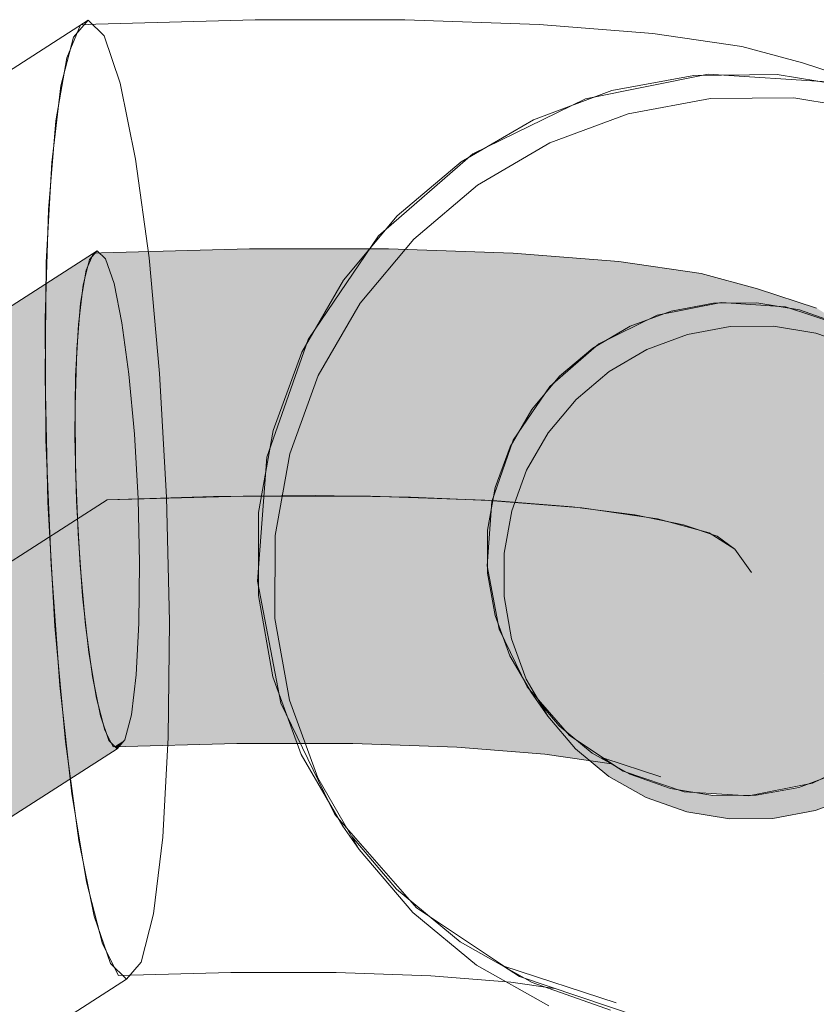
# Model space of a CAD drawing. Header units: millimetres. Extents: x -70269 to 35056, y -51814 to 48966.
# Tile 159 of 220: x -30691 to -30519, y 28649 to 28862. Entities that reach past the tile are written whole.
import ezdxf

# ---------------------------------------------------------------- set-up
doc = ezdxf.new("R2010")
doc.units = ezdxf.units.MM
doc.layers.add('510-I Elektryczne', color=7, linetype='Continuous')
doc.layers.add('510-I Elektryczne_Nr_pióra__172', color=7, linetype='Continuous', lineweight=20, true_color=0x663200)
doc.layers.add('510-I Elektryczne_Nr_pióra__19', color=255, linetype='Continuous', lineweight=30)
doc.layers.add('XREF', color=8, linetype='Continuous', lineweight=9)

# ---------------------------------------------------------------- blocks, each defined once
blk = doc.blocks.new('parter 2025.10.15')
at = {"layer": '510-I Elektryczne', "linetype": 'Continuous', "lineweight": 5}
for points in [[(778.698, 2336.93), (778.524, 2336.923), (781.466, 2337.002), (781.906, 2337.017)], [(778.698, 2336.93), (778.524, 2336.923), (781.466, 2337.002), (781.906, 2337.017)], [(781.906, 2337.017), (781.466, 2337.002), (784.229, 2336.999), (784.917, 2337.013)], [(781.906, 2337.017), (781.466, 2337.002), (784.229, 2336.999), (784.917, 2337.013)], [(784.917, 2337.013), (784.229, 2336.999), (786.706, 2336.913), (787.618, 2336.919)], [(784.917, 2337.013), (784.229, 2336.999), (786.706, 2336.913), (787.618, 2336.919)], [(772.211, 2332.861), (772.045, 2332.67), (778.444, 2336.782), (778.609, 2336.973)], [(772.211, 2332.861), (772.045, 2332.67), (778.444, 2336.782), (778.609, 2336.973)], [(778.252, 2335.801), (778.972, 2336.263), (778.789, 2336.796), (778.381, 2336.533), (778.305, 2336.236)], [(778.252, 2335.801), (778.972, 2336.263), (778.789, 2336.796), (778.381, 2336.533), (778.305, 2336.236)], [(778.524, 2336.923), (778.37, 2336.55), (781.048, 2336.623), (781.466, 2337.002)], [(778.524, 2336.923), (778.37, 2336.55), (781.048, 2336.623), (781.466, 2337.002)], [(778.444, 2336.782), (778.381, 2336.533), (778.789, 2336.796), (778.609, 2336.973)], [(778.444, 2336.782), (778.381, 2336.533), (778.789, 2336.796), (778.609, 2336.973)], [(781.048, 2336.623), (783.561, 2336.62), (784.229, 2336.999), (781.466, 2337.002)], [(781.048, 2336.623), (783.561, 2336.62), (784.229, 2336.999), (781.466, 2337.002)], [(784.229, 2336.999), (783.561, 2336.62), (785.815, 2336.541), (786.706, 2336.913)], [(784.229, 2336.999), (783.561, 2336.62), (785.815, 2336.541), (786.706, 2336.913)], [(785.815, 2336.541), (787.724, 2336.391), (788.805, 2336.747), (786.706, 2336.913)], [(785.815, 2336.541), (787.724, 2336.391), (788.805, 2336.747), (786.706, 2336.913)], [(786.706, 2336.913), (788.805, 2336.747), (789.906, 2336.739), (787.618, 2336.919)], [(786.706, 2336.913), (788.805, 2336.747), (789.906, 2336.739), (787.618, 2336.919)], [(772.045, 2332.67), (771.906, 2332.124), (778.305, 2336.236), (778.444, 2336.782)], [(772.045, 2332.67), (771.906, 2332.124), (778.305, 2336.236), (778.444, 2336.782)], [(778.37, 2336.55), (778.248, 2335.839), (780.678, 2335.905), (781.048, 2336.623)], [(778.37, 2336.55), (778.248, 2335.839), (780.678, 2335.905), (781.048, 2336.623)], [(780.678, 2335.905), (782.959, 2335.902), (783.561, 2336.62), (781.048, 2336.623)], [(780.678, 2335.905), (782.959, 2335.902), (783.561, 2336.62), (781.048, 2336.623)], [(783.561, 2336.62), (782.959, 2335.902), (785.005, 2335.831), (785.815, 2336.541)], [(783.561, 2336.62), (782.959, 2335.902), (785.005, 2335.831), (785.815, 2336.541)], [(787.724, 2336.391), (789.217, 2336.173), (790.445, 2336.508), (788.805, 2336.747)], [(787.724, 2336.391), (789.217, 2336.173), (790.445, 2336.508), (788.805, 2336.747)], [(788.805, 2336.747), (790.445, 2336.508), (791.694, 2336.479), (789.906, 2336.739)], [(788.805, 2336.747), (790.445, 2336.508), (791.694, 2336.479), (789.906, 2336.739)], [(785.005, 2335.831), (786.738, 2335.694), (787.724, 2336.391), (785.815, 2336.541)], [(785.005, 2335.831), (786.738, 2335.694), (787.724, 2336.391), (785.815, 2336.541)], [(786.738, 2335.694), (788.093, 2335.497), (789.217, 2336.173), (787.724, 2336.391)], [(786.738, 2335.694), (788.093, 2335.497), (789.217, 2336.173), (787.724, 2336.391)], [(790.445, 2336.508), (789.217, 2336.173), (790.236, 2335.898), (791.565, 2336.205)], [(790.445, 2336.508), (789.217, 2336.173), (790.236, 2335.898), (791.565, 2336.205)], [(791.694, 2336.479), (790.445, 2336.508), (791.565, 2336.205), (792.915, 2336.149)], [(791.694, 2336.479), (790.445, 2336.508), (791.565, 2336.205), (792.915, 2336.149)], [(771.906, 2332.124), (771.802, 2331.261), (778.201, 2335.373), (778.305, 2336.236)], [(771.906, 2332.124), (771.802, 2331.261), (778.201, 2335.373), (778.305, 2336.236)], [(778.169, 2334.784), (779.144, 2335.411), (778.972, 2336.263), (778.252, 2335.801), (778.201, 2335.373)], [(778.169, 2334.784), (779.144, 2335.411), (778.972, 2336.263), (778.252, 2335.801), (778.201, 2335.373)], [(789.217, 2336.173), (788.093, 2335.497), (789.017, 2335.247), (790.236, 2335.898)], [(789.217, 2336.173), (788.093, 2335.497), (789.017, 2335.247), (790.236, 2335.898)], [(791.565, 2336.205), (790.236, 2335.898), (790.742, 2335.574), (792.122, 2335.85)], [(791.565, 2336.205), (790.236, 2335.898), (790.742, 2335.574), (792.122, 2335.85)], [(792.915, 2336.149), (791.565, 2336.205), (792.122, 2335.85), (793.522, 2335.761)], [(792.915, 2336.149), (791.565, 2336.205), (792.122, 2335.85), (793.522, 2335.761)], [(794.194, 2335.731), (792.915, 2336.149), (793.522, 2335.761), (794.848, 2335.314)], [(794.194, 2335.731), (792.915, 2336.149), (793.522, 2335.761), (794.848, 2335.314)], [(778.248, 2335.839), (778.165, 2334.838), (780.382, 2334.898), (780.678, 2335.905)], [(778.248, 2335.839), (778.165, 2334.838), (780.382, 2334.898), (780.678, 2335.905)], [(780.678, 2335.905), (780.382, 2334.898), (782.464, 2334.895), (782.959, 2335.902)], [(780.678, 2335.905), (780.382, 2334.898), (782.464, 2334.895), (782.959, 2335.902)], [(782.959, 2335.902), (782.464, 2334.895), (784.331, 2334.83), (785.005, 2335.831)], [(782.959, 2335.902), (782.464, 2334.895), (784.331, 2334.83), (785.005, 2335.831)], [(784.331, 2334.83), (785.913, 2334.705), (786.738, 2335.694), (785.005, 2335.831)], [(784.331, 2334.83), (785.913, 2334.705), (786.738, 2335.694), (785.005, 2335.831)], [(790.236, 2335.898), (789.017, 2335.247), (789.477, 2334.953), (790.742, 2335.574)], [(790.236, 2335.898), (789.017, 2335.247), (789.477, 2334.953), (790.742, 2335.574)], [(791.962, 2335.837), (791.039, 2335.666), (791.395, 2335.161), (792.319, 2335.332)], [(791.962, 2335.837), (791.039, 2335.666), (791.395, 2335.161), (792.319, 2335.332)], [(791.36, 2335.698), (791.874, 2335.657), (791.726, 2335.771)], [(791.36, 2335.698), (791.874, 2335.657), (791.726, 2335.771)], [(791.726, 2335.771), (791.874, 2335.657), (793.918, 2335.36), (793.327, 2335.773), (792.122, 2335.85)], [(791.726, 2335.771), (791.874, 2335.657), (793.918, 2335.36), (793.327, 2335.773), (792.122, 2335.85)], [(792.9, 2335.846), (791.962, 2335.837), (792.319, 2335.332), (793.256, 2335.342)], [(792.9, 2335.846), (791.962, 2335.837), (792.319, 2335.332), (793.256, 2335.342)], [(793.823, 2335.693), (792.9, 2335.846), (793.256, 2335.342), (794.179, 2335.188)], [(793.823, 2335.693), (792.9, 2335.846), (793.256, 2335.342), (794.179, 2335.188)], [(793.327, 2335.773), (793.918, 2335.36), (795.314, 2334.982), (794.787, 2335.334), (793.522, 2335.761)], [(793.327, 2335.773), (793.918, 2335.36), (795.314, 2334.982), (794.787, 2335.334), (793.522, 2335.761)], [(785.913, 2334.705), (787.149, 2334.525), (788.093, 2335.497), (786.738, 2335.694)], [(785.913, 2334.705), (787.149, 2334.525), (788.093, 2335.497), (786.738, 2335.694)], [(789.743, 2335.084), (789.874, 2334.873), (792.606, 2334.657), (791.874, 2335.657), (791.36, 2335.698), (790.742, 2335.574)], [(789.743, 2335.084), (789.874, 2334.873), (792.606, 2334.657), (791.874, 2335.657), (791.36, 2335.698), (790.742, 2335.574)], [(791.039, 2335.666), (790.157, 2335.338), (790.514, 2334.833), (791.395, 2335.161)], [(791.039, 2335.666), (790.157, 2335.338), (790.514, 2334.833), (791.395, 2335.161)], [(791.874, 2335.657), (792.606, 2334.657), (794.741, 2334.346), (793.918, 2335.36)], [(791.874, 2335.657), (792.606, 2334.657), (794.741, 2334.346), (793.918, 2335.36)], [(794.704, 2335.382), (793.823, 2335.693), (794.179, 2335.188), (795.06, 2334.878)], [(794.704, 2335.382), (793.823, 2335.693), (794.179, 2335.188), (795.06, 2334.878)], [(771.802, 2331.261), (771.741, 2330.14), (778.14, 2334.252), (778.201, 2335.373)], [(771.802, 2331.261), (771.741, 2330.14), (778.14, 2334.252), (778.201, 2335.373)], [(778.132, 2333.551), (779.295, 2334.298), (779.144, 2335.411), (778.169, 2334.784), (778.14, 2334.252)], [(778.132, 2333.551), (779.295, 2334.298), (779.144, 2335.411), (778.169, 2334.784), (778.14, 2334.252)], [(788.093, 2335.497), (787.149, 2334.525), (787.993, 2334.297), (789.017, 2335.247)], [(788.093, 2335.497), (787.149, 2334.525), (787.993, 2334.297), (789.017, 2335.247)], [(790.157, 2335.338), (789.345, 2334.863), (789.701, 2334.358), (790.514, 2334.833)], [(790.157, 2335.338), (789.345, 2334.863), (789.701, 2334.358), (790.514, 2334.833)], [(793.918, 2335.36), (794.741, 2334.346), (796.199, 2333.952), (795.314, 2334.982)], [(793.918, 2335.36), (794.741, 2334.346), (796.199, 2333.952), (795.314, 2334.982)], [(789.017, 2335.247), (787.993, 2334.297), (788.413, 2334.029), (789.477, 2334.953)], [(789.017, 2335.247), (787.993, 2334.297), (788.413, 2334.029), (789.477, 2334.953)], [(778.165, 2334.838), (778.127, 2333.614), (780.181, 2333.669), (780.382, 2334.898)], [(778.165, 2334.838), (778.127, 2333.614), (780.181, 2333.669), (780.382, 2334.898)], [(780.382, 2334.898), (780.181, 2333.669), (782.11, 2333.667), (782.464, 2334.895)], [(780.382, 2334.898), (780.181, 2333.669), (782.11, 2333.667), (782.464, 2334.895)], [(782.464, 2334.895), (782.11, 2333.667), (783.84, 2333.607), (784.331, 2334.83)], [(782.464, 2334.895), (782.11, 2333.667), (783.84, 2333.607), (784.331, 2334.83)], [(788.413, 2334.029), (788.209, 2333.729), (790.295, 2333.656), (789.874, 2334.873), (789.403, 2334.889)], [(788.413, 2334.029), (788.209, 2333.729), (790.295, 2333.656), (789.874, 2334.873), (789.403, 2334.889)], [(789.403, 2334.889), (789.874, 2334.873), (789.743, 2335.084), (789.477, 2334.953)], [(789.403, 2334.889), (789.874, 2334.873), (789.743, 2335.084), (789.477, 2334.953)], [(783.84, 2333.607), (785.306, 2333.491), (785.913, 2334.705), (784.331, 2334.83)], [(783.84, 2333.607), (785.306, 2333.491), (785.913, 2334.705), (784.331, 2334.83)], [(785.913, 2334.705), (785.306, 2333.491), (786.451, 2333.325), (787.149, 2334.525)], [(785.913, 2334.705), (785.306, 2333.491), (786.451, 2333.325), (787.149, 2334.525)], [(789.345, 2334.863), (788.626, 2334.255), (788.982, 2333.751), (789.701, 2334.358)], [(789.345, 2334.863), (788.626, 2334.255), (788.982, 2333.751), (789.701, 2334.358)], [(789.874, 2334.873), (790.295, 2333.656), (793.1, 2333.435), (792.606, 2334.657)], [(789.874, 2334.873), (790.295, 2333.656), (793.1, 2333.435), (792.606, 2334.657)], [(787.149, 2334.525), (786.451, 2333.325), (787.233, 2333.113), (787.993, 2334.297)], [(787.149, 2334.525), (786.451, 2333.325), (787.233, 2333.113), (787.993, 2334.297)], [(792.606, 2334.657), (793.1, 2333.435), (795.292, 2333.116), (794.741, 2334.346)], [(792.606, 2334.657), (793.1, 2333.435), (795.292, 2333.116), (794.741, 2334.346)], [(771.741, 2330.14), (771.727, 2328.836), (778.125, 2332.948), (778.14, 2334.252)], [(771.741, 2330.14), (771.727, 2328.836), (778.125, 2332.948), (778.14, 2334.252)], [(778.125, 2332.948), (778.144, 2332.183), (779.414, 2332.999), (779.295, 2334.298), (778.132, 2333.551)], [(778.125, 2332.948), (778.144, 2332.183), (779.414, 2332.999), (779.295, 2334.298), (778.132, 2333.551)], [(787.993, 2334.297), (787.233, 2333.113), (787.622, 2332.865), (788.413, 2334.029)], [(787.993, 2334.297), (787.233, 2333.113), (787.622, 2332.865), (788.413, 2334.029)], [(788.626, 2334.255), (788.022, 2333.534), (788.378, 2333.03), (788.982, 2333.751)], [(788.626, 2334.255), (788.022, 2333.534), (788.378, 2333.03), (788.982, 2333.751)], [(778.127, 2333.614), (778.136, 2332.251), (780.089, 2332.304), (780.181, 2333.669)], [(778.127, 2333.614), (778.136, 2332.251), (780.089, 2332.304), (780.181, 2333.669)], [(780.181, 2333.669), (780.089, 2332.304), (781.921, 2332.302), (782.11, 2333.667)], [(780.181, 2333.669), (780.089, 2332.304), (781.921, 2332.302), (782.11, 2333.667)], [(782.11, 2333.667), (781.921, 2332.302), (783.565, 2332.245), (783.84, 2333.607)], [(782.11, 2333.667), (781.921, 2332.302), (783.565, 2332.245), (783.84, 2333.607)], [(783.84, 2333.607), (783.565, 2332.245), (784.958, 2332.135), (785.306, 2333.491)], [(783.84, 2333.607), (783.565, 2332.245), (784.958, 2332.135), (785.306, 2333.491)], [(787.622, 2332.865), (787.461, 2332.403), (790.492, 2332.298), (790.295, 2333.656), (788.209, 2333.729)], [(787.622, 2332.865), (787.461, 2332.403), (790.492, 2332.298), (790.295, 2333.656), (788.209, 2333.729)], [(790.295, 2333.656), (790.492, 2332.298), (793.322, 2332.074), (793.1, 2333.435)], [(790.295, 2333.656), (790.492, 2332.298), (793.322, 2332.074), (793.1, 2333.435)], [(785.306, 2333.491), (784.958, 2332.135), (786.046, 2331.976), (786.451, 2333.325)], [(785.306, 2333.491), (784.958, 2332.135), (786.046, 2331.976), (786.451, 2333.325)], [(788.022, 2333.534), (787.552, 2332.721), (787.908, 2332.217), (788.378, 2333.03)], [(788.022, 2333.534), (787.552, 2332.721), (787.908, 2332.217), (788.378, 2333.03)], [(795.292, 2333.116), (793.1, 2333.435), (793.322, 2332.074), (795.533, 2331.752)], [(795.292, 2333.116), (793.1, 2333.435), (793.322, 2332.074), (795.533, 2331.752)], [(786.046, 2331.976), (786.789, 2331.776), (787.233, 2333.113), (786.451, 2333.325)], [(786.046, 2331.976), (786.789, 2331.776), (787.233, 2333.113), (786.451, 2333.325)], [(779.414, 2332.999), (778.144, 2332.183), (778.159, 2331.55), (778.202, 2330.775), (779.493, 2331.604)], [(779.414, 2332.999), (778.144, 2332.183), (778.159, 2331.55), (778.202, 2330.775), (779.493, 2331.604)], [(787.233, 2333.113), (786.789, 2331.776), (787.158, 2331.54), (787.622, 2332.865)], [(787.233, 2333.113), (786.789, 2331.776), (787.158, 2331.54), (787.622, 2332.865)], [(771.727, 2328.836), (771.76, 2327.438), (778.159, 2331.55), (778.125, 2332.948)], [(771.727, 2328.836), (771.76, 2327.438), (778.159, 2331.55), (778.125, 2332.948)], [(787.552, 2332.721), (787.23, 2331.84), (787.587, 2331.336), (787.908, 2332.217)], [(787.552, 2332.721), (787.23, 2331.84), (787.587, 2331.336), (787.908, 2332.217)], [(787.14, 2331.004), (790.451, 2330.889), (790.492, 2332.298), (787.461, 2332.403), (787.158, 2331.54), (787.143, 2331.33)], [(787.14, 2331.004), (790.451, 2330.889), (790.492, 2332.298), (787.461, 2332.403), (787.158, 2331.54), (787.143, 2331.33)], [(778.136, 2332.251), (778.193, 2330.843), (780.11, 2330.895), (780.089, 2332.304)], [(778.136, 2332.251), (778.193, 2330.843), (780.11, 2330.895), (780.089, 2332.304)], [(780.089, 2332.304), (780.11, 2330.895), (781.91, 2330.892), (781.921, 2332.302)], [(780.089, 2332.304), (780.11, 2330.895), (781.91, 2330.892), (781.921, 2332.302)], [(781.921, 2332.302), (781.91, 2330.892), (783.525, 2330.836), (783.565, 2332.245)], [(781.921, 2332.302), (781.91, 2330.892), (783.525, 2330.836), (783.565, 2332.245)], [(783.565, 2332.245), (783.525, 2330.836), (784.892, 2330.728), (784.958, 2332.135)], [(783.565, 2332.245), (783.525, 2330.836), (784.892, 2330.728), (784.958, 2332.135)], [(784.958, 2332.135), (784.892, 2330.728), (785.961, 2330.573), (786.046, 2331.976)], [(784.958, 2332.135), (784.892, 2330.728), (785.961, 2330.573), (786.046, 2331.976)], [(790.492, 2332.298), (790.451, 2330.889), (793.256, 2330.668), (793.322, 2332.074)], [(790.492, 2332.298), (790.451, 2330.889), (793.256, 2330.668), (793.322, 2332.074)], [(786.046, 2331.976), (785.961, 2330.573), (786.691, 2330.376), (786.789, 2331.776)], [(786.046, 2331.976), (785.961, 2330.573), (786.691, 2330.376), (786.789, 2331.776)], [(793.322, 2332.074), (793.256, 2330.668), (795.448, 2330.349), (795.533, 2331.752)], [(793.322, 2332.074), (793.256, 2330.668), (795.448, 2330.349), (795.533, 2331.752)], [(786.691, 2330.376), (787.054, 2330.144), (787.158, 2331.54), (786.789, 2331.776)], [(786.691, 2330.376), (787.054, 2330.144), (787.158, 2331.54), (786.789, 2331.776)], [(787.23, 2331.84), (787.066, 2330.919), (787.422, 2330.415), (787.587, 2331.336)], [(787.23, 2331.84), (787.066, 2330.919), (787.422, 2330.415), (787.587, 2331.336)], [(771.76, 2327.438), (771.839, 2326.043), (778.237, 2330.155), (778.159, 2331.55)], [(771.76, 2327.438), (771.839, 2326.043), (778.237, 2330.155), (778.159, 2331.55)], [(779.493, 2331.604), (778.202, 2330.775), (778.237, 2330.155), (778.304, 2329.421), (779.526, 2330.206)], [(779.493, 2331.604), (778.202, 2330.775), (778.237, 2330.155), (778.304, 2329.421), (779.526, 2330.206)], [(787.143, 2331.33), (787.118, 2331.004), (787.14, 2331.004)], [(787.143, 2331.33), (787.118, 2331.004), (787.14, 2331.004)], [(778.193, 2330.843), (778.292, 2329.484), (780.245, 2329.537), (780.11, 2330.895)], [(778.193, 2330.843), (778.292, 2329.484), (780.245, 2329.537), (780.11, 2330.895)], [(780.11, 2330.895), (780.245, 2329.537), (782.078, 2329.535), (781.91, 2330.892)], [(780.11, 2330.895), (780.245, 2329.537), (782.078, 2329.535), (781.91, 2330.892)], [(781.91, 2330.892), (782.078, 2329.535), (783.721, 2329.478), (783.525, 2330.836)], [(781.91, 2330.892), (782.078, 2329.535), (783.721, 2329.478), (783.525, 2330.836)], [(784.892, 2330.728), (783.525, 2330.836), (783.721, 2329.478), (785.114, 2329.368)], [(784.892, 2330.728), (783.525, 2330.836), (783.721, 2329.478), (785.114, 2329.368)], [(787.054, 2330.144), (787.151, 2329.632), (790.176, 2329.527), (790.451, 2330.889), (787.14, 2331.004), (787.092, 2330.659)], [(787.054, 2330.144), (787.151, 2329.632), (790.176, 2329.527), (790.451, 2330.889), (787.14, 2331.004), (787.092, 2330.659)], [(787.066, 2330.919), (787.065, 2329.985), (787.421, 2329.481), (787.422, 2330.415)], [(787.066, 2330.919), (787.065, 2329.985), (787.421, 2329.481), (787.422, 2330.415)], [(787.118, 2331.004), (787.092, 2330.659), (787.14, 2331.004)], [(787.118, 2331.004), (787.092, 2330.659), (787.14, 2331.004)], [(790.451, 2330.889), (790.176, 2329.527), (792.908, 2329.311), (793.256, 2330.668)], [(790.451, 2330.889), (790.176, 2329.527), (792.908, 2329.311), (793.256, 2330.668)], [(784.892, 2330.728), (785.114, 2329.368), (786.202, 2329.209), (785.961, 2330.573)], [(784.892, 2330.728), (785.114, 2329.368), (786.202, 2329.209), (785.961, 2330.573)], [(793.256, 2330.668), (792.908, 2329.311), (795.043, 2329.001), (795.448, 2330.349)], [(793.256, 2330.668), (792.908, 2329.311), (795.043, 2329.001), (795.448, 2330.349)], [(785.961, 2330.573), (786.202, 2329.209), (786.945, 2329.008), (786.691, 2330.376)], [(785.961, 2330.573), (786.202, 2329.209), (786.945, 2329.008), (786.691, 2330.376)], [(778.304, 2329.421), (778.356, 2328.856), (778.443, 2328.216), (779.512, 2328.902), (779.526, 2330.206)], [(778.304, 2329.421), (778.356, 2328.856), (778.443, 2328.216), (779.512, 2328.902), (779.526, 2330.206)], [(786.691, 2330.376), (786.945, 2329.008), (787.315, 2328.773), (787.054, 2330.144)], [(786.691, 2330.376), (786.945, 2329.008), (787.315, 2328.773), (787.054, 2330.144)], [(771.839, 2326.043), (771.957, 2324.744), (778.356, 2328.856), (778.237, 2330.155)], [(771.839, 2326.043), (771.957, 2324.744), (778.356, 2328.856), (778.237, 2330.155)], [(787.065, 2329.985), (787.227, 2329.067), (787.583, 2328.563), (787.421, 2329.481)], [(787.065, 2329.985), (787.227, 2329.067), (787.583, 2328.563), (787.421, 2329.481)], [(790.176, 2329.527), (787.151, 2329.632), (787.151, 2329.631), (787.315, 2328.773), (787.506, 2328.379), (789.685, 2328.304)], [(790.176, 2329.527), (787.151, 2329.632), (787.151, 2329.631), (787.315, 2328.773), (787.506, 2328.379), (789.685, 2328.304)], [(778.292, 2329.484), (778.428, 2328.268), (780.483, 2328.324), (780.245, 2329.537)], [(778.292, 2329.484), (778.428, 2328.268), (780.483, 2328.324), (780.245, 2329.537)], [(780.245, 2329.537), (780.483, 2328.324), (782.412, 2328.322), (782.078, 2329.535)], [(780.245, 2329.537), (780.483, 2328.324), (782.412, 2328.322), (782.078, 2329.535)], [(783.721, 2329.478), (782.078, 2329.535), (782.412, 2328.322), (784.142, 2328.261)], [(783.721, 2329.478), (782.078, 2329.535), (782.412, 2328.322), (784.142, 2328.261)], [(783.721, 2329.478), (784.142, 2328.261), (785.608, 2328.146), (785.114, 2329.368)], [(783.721, 2329.478), (784.142, 2328.261), (785.608, 2328.146), (785.114, 2329.368)], [(785.114, 2329.368), (785.608, 2328.146), (786.753, 2327.979), (786.202, 2329.209)], [(785.114, 2329.368), (785.608, 2328.146), (786.753, 2327.979), (786.202, 2329.209)], [(790.176, 2329.527), (789.685, 2328.304), (792.301, 2328.097), (792.908, 2329.311)], [(790.176, 2329.527), (789.685, 2328.304), (792.301, 2328.097), (792.908, 2329.311)], [(786.202, 2329.209), (786.753, 2327.979), (787.535, 2327.768), (786.945, 2329.008)], [(786.202, 2329.209), (786.753, 2327.979), (787.535, 2327.768), (786.945, 2329.008)], [(792.908, 2329.311), (792.301, 2328.097), (794.345, 2327.8), (795.043, 2329.001)], [(792.908, 2329.311), (792.301, 2328.097), (794.345, 2327.8), (795.043, 2329.001)], [(778.443, 2328.216), (778.507, 2327.743), (778.609, 2327.24), (779.45, 2327.781), (779.512, 2328.902)], [(778.443, 2328.216), (778.507, 2327.743), (778.609, 2327.24), (779.45, 2327.781), (779.512, 2328.902)], [(787.315, 2328.773), (786.945, 2329.008), (787.535, 2327.768), (787.924, 2327.519)], [(787.315, 2328.773), (786.945, 2329.008), (787.535, 2327.768), (787.924, 2327.519)], [(787.227, 2329.067), (787.546, 2328.192), (787.902, 2327.688), (787.583, 2328.563)], [(787.227, 2329.067), (787.546, 2328.192), (787.902, 2327.688), (787.583, 2328.563)], [(771.957, 2324.744), (772.108, 2323.631), (778.507, 2327.743), (778.356, 2328.856)], [(771.957, 2324.744), (772.108, 2323.631), (778.507, 2327.743), (778.356, 2328.856)], [(780.483, 2328.324), (778.428, 2328.268), (778.592, 2327.278), (780.809, 2327.338)], [(780.483, 2328.324), (778.428, 2328.268), (778.592, 2327.278), (780.809, 2327.338)], [(780.483, 2328.324), (780.809, 2327.338), (782.891, 2327.335), (782.412, 2328.322)], [(780.483, 2328.324), (780.809, 2327.338), (782.891, 2327.335), (782.412, 2328.322)], [(782.412, 2328.322), (782.891, 2327.335), (784.758, 2327.27), (784.142, 2328.261)], [(782.412, 2328.322), (782.891, 2327.335), (784.758, 2327.27), (784.142, 2328.261)], [(785.608, 2328.146), (784.142, 2328.261), (784.758, 2327.27), (786.34, 2327.146)], [(785.608, 2328.146), (784.142, 2328.261), (784.758, 2327.27), (786.34, 2327.146)], [(789.685, 2328.304), (787.506, 2328.379), (787.924, 2327.519), (788.085, 2327.335), (789.011, 2327.303)], [(789.685, 2328.304), (787.506, 2328.379), (787.924, 2327.519), (788.085, 2327.335), (789.011, 2327.303)], [(789.685, 2328.304), (789.011, 2327.303), (791.476, 2327.109), (792.301, 2328.097)], [(789.685, 2328.304), (789.011, 2327.303), (791.476, 2327.109), (792.301, 2328.097)], [(786.753, 2327.979), (785.608, 2328.146), (786.34, 2327.146), (787.576, 2326.966)], [(786.753, 2327.979), (785.608, 2328.146), (786.34, 2327.146), (787.576, 2326.966)], [(787.546, 2328.192), (788.014, 2327.388), (788.37, 2326.884), (787.902, 2327.688)], [(787.546, 2328.192), (788.014, 2327.388), (788.37, 2326.884), (787.902, 2327.688)], [(792.301, 2328.097), (791.476, 2327.109), (793.402, 2326.828), (794.345, 2327.8)], [(792.301, 2328.097), (791.476, 2327.109), (793.402, 2326.828), (794.345, 2327.8)], [(787.535, 2327.768), (786.753, 2327.979), (787.576, 2326.966), (788.42, 2326.737)], [(787.535, 2327.768), (786.753, 2327.979), (787.576, 2326.966), (788.42, 2326.737)], [(772.108, 2323.631), (772.281, 2322.779), (778.679, 2326.891), (778.507, 2327.743)], [(772.108, 2323.631), (772.281, 2322.779), (778.679, 2326.891), (778.507, 2327.743)], [(778.609, 2327.24), (778.679, 2326.891), (778.792, 2326.561), (779.347, 2326.918), (779.45, 2327.781)], [(778.609, 2327.24), (778.679, 2326.891), (778.792, 2326.561), (779.347, 2326.918), (779.45, 2327.781)], [(787.535, 2327.768), (788.42, 2326.737), (788.84, 2326.47), (787.924, 2327.519)], [(787.535, 2327.768), (788.42, 2326.737), (788.84, 2326.47), (787.924, 2327.519)], [(794.345, 2327.8), (793.402, 2326.828), (794.717, 2326.473), (795.741, 2327.422)], [(794.345, 2327.8), (793.402, 2326.828), (794.717, 2326.473), (795.741, 2327.422)], [(780.809, 2327.338), (778.592, 2327.278), (778.771, 2326.581), (781.201, 2326.646)], [(780.809, 2327.338), (778.592, 2327.278), (778.771, 2326.581), (781.201, 2326.646)], [(782.891, 2327.335), (780.809, 2327.338), (781.201, 2326.646), (783.482, 2326.643)], [(782.891, 2327.335), (780.809, 2327.338), (781.201, 2326.646), (783.482, 2326.643)], [(784.758, 2327.27), (782.891, 2327.335), (783.482, 2326.643), (785.528, 2326.572)], [(784.758, 2327.27), (782.891, 2327.335), (783.482, 2326.643), (785.528, 2326.572)], [(784.758, 2327.27), (785.528, 2326.572), (787.261, 2326.436), (786.34, 2327.146)], [(784.758, 2327.27), (785.528, 2326.572), (787.261, 2326.436), (786.34, 2327.146)], [(789.011, 2327.303), (788.085, 2327.335), (788.502, 2326.857)], [(789.011, 2327.303), (788.085, 2327.335), (788.502, 2326.857)], [(788.502, 2326.857), (788.772, 2326.548), (790.489, 2326.412), (791.476, 2327.109), (789.011, 2327.303)], [(788.502, 2326.857), (788.772, 2326.548), (790.489, 2326.412), (791.476, 2327.109), (789.011, 2327.303)], [(787.576, 2326.966), (786.34, 2327.146), (787.261, 2326.436), (788.616, 2326.238)], [(787.576, 2326.966), (786.34, 2327.146), (787.261, 2326.436), (788.616, 2326.238)], [(788.615, 2326.679), (788.214, 2327.152), (788.37, 2326.884), (788.972, 2326.175)], [(788.615, 2326.679), (788.214, 2327.152), (788.37, 2326.884), (788.972, 2326.175)], [(790.489, 2326.412), (792.278, 2326.152), (793.402, 2326.828), (791.476, 2327.109)], [(790.489, 2326.412), (792.278, 2326.152), (793.402, 2326.828), (791.476, 2327.109)], [(772.281, 2322.779), (772.463, 2322.246), (778.862, 2326.358), (778.679, 2326.891)], [(772.281, 2322.779), (772.463, 2322.246), (778.862, 2326.358), (778.679, 2326.891)], [(778.792, 2326.561), (778.862, 2326.358), (778.99, 2326.233), (779.207, 2326.372), (779.347, 2326.918)], [(778.792, 2326.561), (778.862, 2326.358), (778.99, 2326.233), (779.207, 2326.372), (779.347, 2326.918)], [(787.576, 2326.966), (788.616, 2326.238), (789.54, 2325.988), (788.42, 2326.737)], [(787.576, 2326.966), (788.616, 2326.238), (789.54, 2325.988), (788.42, 2326.737)], [(793.402, 2326.828), (792.278, 2326.152), (793.498, 2325.822), (794.717, 2326.473)], [(793.402, 2326.828), (792.278, 2326.152), (793.498, 2325.822), (794.717, 2326.473)], [(778.771, 2326.581), (778.954, 2326.224), (781.631, 2326.296), (781.201, 2326.646)], [(778.771, 2326.581), (778.954, 2326.224), (781.631, 2326.296), (781.201, 2326.646)], [(781.201, 2326.646), (781.631, 2326.296), (784.144, 2326.293), (783.482, 2326.643)], [(781.201, 2326.646), (781.631, 2326.296), (784.144, 2326.293), (783.482, 2326.643)], [(783.482, 2326.643), (784.144, 2326.293), (786.398, 2326.214), (785.528, 2326.572)], [(783.482, 2326.643), (784.144, 2326.293), (786.398, 2326.214), (785.528, 2326.572)], [(785.528, 2326.572), (786.398, 2326.214), (788.308, 2326.064), (787.261, 2326.436)], [(785.528, 2326.572), (786.398, 2326.214), (788.308, 2326.064), (787.261, 2326.436)], [(788.42, 2326.737), (789.54, 2325.988), (790, 2325.695), (788.84, 2326.47)], [(788.42, 2326.737), (789.54, 2325.988), (790, 2325.695), (788.84, 2326.47)], [(788.615, 2326.679), (788.972, 2326.175), (789.689, 2325.581), (789.333, 2326.086)], [(788.615, 2326.679), (788.972, 2326.175), (789.689, 2325.581), (789.333, 2326.086)], [(772.463, 2322.246), (772.643, 2322.069), (779.042, 2326.181), (778.862, 2326.358)], [(772.463, 2322.246), (772.643, 2322.069), (779.042, 2326.181), (778.862, 2326.358)], [(779.207, 2326.372), (778.99, 2326.233), (779.042, 2326.181)], [(779.207, 2326.372), (778.99, 2326.233), (779.042, 2326.181)], [(787.261, 2326.436), (788.308, 2326.064), (789.751, 2325.854), (789.722, 2325.873), (788.616, 2326.238)], [(787.261, 2326.436), (788.308, 2326.064), (789.751, 2325.854), (789.722, 2325.873), (788.616, 2326.238)], [(790.489, 2326.412), (788.772, 2326.548), (788.84, 2326.47), (789.443, 2326.067)], [(790.489, 2326.412), (788.772, 2326.548), (788.84, 2326.47), (789.443, 2326.067)], [(790.489, 2326.412), (789.443, 2326.067), (789.474, 2326.046), (791.049, 2325.817), (792.278, 2326.152)], [(790.489, 2326.412), (789.443, 2326.067), (789.474, 2326.046), (791.049, 2325.817), (792.278, 2326.152)], [(793.498, 2325.822), (794.106, 2325.434), (795.371, 2326.055), (794.717, 2326.473)], [(793.498, 2325.822), (794.106, 2325.434), (795.371, 2326.055), (794.717, 2326.473)], [(788.616, 2326.238), (789.722, 2325.873), (789.54, 2325.988)], [(788.616, 2326.238), (789.722, 2325.873), (789.54, 2325.988)], [(791.049, 2325.817), (792.169, 2325.514), (793.498, 2325.822), (792.278, 2326.152)], [(791.049, 2325.817), (792.169, 2325.514), (793.498, 2325.822), (792.278, 2326.152)], [(789.333, 2326.086), (789.689, 2325.581), (790.501, 2325.122), (790.144, 2325.627)], [(789.333, 2326.086), (789.689, 2325.581), (790.501, 2325.122), (790.144, 2325.627)], [(791.049, 2325.817), (789.474, 2326.046), (789.58, 2325.975), (789.988, 2325.842)], [(791.049, 2325.817), (789.474, 2326.046), (789.58, 2325.975), (789.988, 2325.842)], [(790.819, 2325.571), (789.58, 2325.975), (790, 2325.695), (791.326, 2325.248)], [(790.819, 2325.571), (789.58, 2325.975), (790, 2325.695), (791.326, 2325.248)], [(791.049, 2325.817), (789.988, 2325.842), (790.819, 2325.571), (792.169, 2325.514)], [(791.049, 2325.817), (789.988, 2325.842), (790.819, 2325.571), (792.169, 2325.514)], [(792.169, 2325.514), (792.726, 2325.159), (794.106, 2325.434), (793.498, 2325.822)], [(792.169, 2325.514), (792.726, 2325.159), (794.106, 2325.434), (793.498, 2325.822)], [(790.144, 2325.627), (790.501, 2325.122), (791.381, 2324.812), (791.025, 2325.316)], [(790.144, 2325.627), (790.501, 2325.122), (791.381, 2324.812), (791.025, 2325.316)], [(790.819, 2325.571), (791.326, 2325.248), (792.726, 2325.159), (792.169, 2325.514)], [(790.819, 2325.571), (791.326, 2325.248), (792.726, 2325.159), (792.169, 2325.514)], [(793.809, 2325.343), (794.165, 2324.839), (795.047, 2325.167), (794.691, 2325.671)], [(793.809, 2325.343), (794.165, 2324.839), (795.047, 2325.167), (794.691, 2325.671)], [(791.025, 2325.316), (791.381, 2324.812), (792.304, 2324.658), (791.948, 2325.163)], [(791.025, 2325.316), (791.381, 2324.812), (792.304, 2324.658), (791.948, 2325.163)], [(792.886, 2325.172), (793.242, 2324.668), (794.165, 2324.839), (793.809, 2325.343)], [(792.886, 2325.172), (793.242, 2324.668), (794.165, 2324.839), (793.809, 2325.343)], [(791.948, 2325.163), (792.304, 2324.658), (793.242, 2324.668), (792.886, 2325.172)], [(791.948, 2325.163), (792.304, 2324.658), (793.242, 2324.668), (792.886, 2325.172)]]:
    blk.add_hatch(color=8, dxfattribs=at).paths.add_polyline_path(points)
at = {"layer": '510-I Elektryczne_Nr_pióra__172', "color": 8, "linetype": 'Continuous', "lineweight": 5}
for p, q in [((772.01, 2337.857), (778.409, 2341.969)), ((772.01, 2337.857), (778.409, 2341.969)), ((778.409, 2341.969), (778.091, 2341.601)), ((778.409, 2341.969), (778.091, 2341.601)), ((778.756, 2341.628), (778.409, 2341.969)), ((778.756, 2341.628), (778.409, 2341.969)), ((778.579, 2341.887), (782.033, 2341.981)), ((778.579, 2341.887), (782.033, 2341.981)), ((782.033, 2341.981), (785.275, 2341.977)), ((782.033, 2341.981), (785.275, 2341.977)), ((785.275, 2341.977), (788.183, 2341.876)), ((785.275, 2341.977), (788.183, 2341.876)), ((778.244, 2341.872), (777.948, 2341.155)), ((778.244, 2341.872), (777.948, 2341.155)), ((778.579, 2341.887), (778.244, 2341.872)), ((778.579, 2341.887), (778.244, 2341.872)), ((788.183, 2341.876), (790.646, 2341.681)), ((788.183, 2341.876), (790.646, 2341.681)), ((778.091, 2341.601), (777.822, 2340.551)), ((778.091, 2341.601), (777.822, 2340.551)), ((779.107, 2340.602), (778.756, 2341.628)), ((779.107, 2340.602), (778.756, 2341.628)), ((790.646, 2341.681), (792.571, 2341.401)), ((790.646, 2341.681), (792.571, 2341.401)), ((792.571, 2341.401), (793.886, 2341.046)), ((792.571, 2341.401), (793.886, 2341.046)), ((777.948, 2341.155), (777.713, 2339.786)), ((777.948, 2341.155), (777.713, 2339.786)), ((796.348, 2340.242), (793.886, 2341.046)), ((796.348, 2340.242), (793.886, 2341.046)), ((791.843, 2340.799), (789.185, 2340.269)), ((791.843, 2340.799), (789.185, 2340.269)), ((791.535, 2340.774), (789.756, 2340.445)), ((791.535, 2340.774), (789.756, 2340.445)), ((793.341, 2340.792), (791.535, 2340.774)), ((793.341, 2340.792), (791.535, 2340.774)), ((794.539, 2340.628), (791.843, 2340.799)), ((794.539, 2340.628), (791.843, 2340.799)), ((795.119, 2340.497), (793.341, 2340.792)), ((795.119, 2340.497), (793.341, 2340.792)), ((777.822, 2340.551), (777.623, 2338.889)), ((777.822, 2340.551), (777.623, 2338.889)), ((779.44, 2338.961), (779.107, 2340.602)), ((779.44, 2338.961), (779.107, 2340.602)), ((789.756, 2340.445), (788.059, 2339.813)), ((789.756, 2340.445), (788.059, 2339.813)), ((789.185, 2340.269), (786.749, 2339.073)), ((789.185, 2340.269), (786.749, 2339.073)), ((791.891, 2340.27), (790.113, 2339.94)), ((791.891, 2340.27), (790.113, 2339.94)), ((793.697, 2340.288), (791.891, 2340.27)), ((793.697, 2340.288), (791.891, 2340.27)), ((795.475, 2339.993), (793.697, 2340.288)), ((795.475, 2339.993), (793.697, 2340.288)), ((777.713, 2339.786), (777.553, 2337.857)), ((777.713, 2339.786), (777.553, 2337.857)), ((788.059, 2339.813), (786.494, 2338.898)), ((788.059, 2339.813), (786.494, 2338.898)), ((790.113, 2339.94), (788.415, 2339.309)), ((790.113, 2339.94), (788.415, 2339.309)), ((788.415, 2339.309), (786.85, 2338.394)), ((788.415, 2339.309), (786.85, 2338.394)), ((779.73, 2336.817), (779.44, 2338.961)), ((779.73, 2336.817), (779.44, 2338.961)), ((786.749, 2339.073), (784.699, 2337.293)), ((786.749, 2339.073), (784.699, 2337.293)), ((777.623, 2338.889), (777.505, 2336.728)), ((777.623, 2338.889), (777.505, 2336.728)), ((786.494, 2338.898), (785.109, 2337.729)), ((786.494, 2338.898), (785.109, 2337.729)), ((786.85, 2338.394), (785.465, 2337.224)), ((786.85, 2338.394), (785.465, 2337.224)), ((777.553, 2337.857), (777.479, 2335.5)), ((777.553, 2337.857), (777.479, 2335.5)), ((785.109, 2337.729), (783.946, 2336.339)), ((785.109, 2337.729), (783.946, 2336.339)), ((784.699, 2337.293), (783.176, 2335.051)), ((784.699, 2337.293), (783.176, 2335.051)), ((785.465, 2337.224), (784.302, 2335.835)), ((785.465, 2337.224), (784.302, 2335.835)), ((778.698, 2336.93), (781.906, 2337.017)), ((778.698, 2336.93), (781.906, 2337.017)), ((781.906, 2337.017), (784.917, 2337.013)), ((781.906, 2337.017), (784.917, 2337.013)), ((784.917, 2337.013), (787.618, 2336.919)), ((784.917, 2337.013), (787.618, 2336.919)), ((772.211, 2332.861), (778.609, 2336.973)), ((772.211, 2332.861), (778.609, 2336.973)), ((778.524, 2336.923), (778.37, 2336.55)), ((778.524, 2336.923), (778.37, 2336.55)), ((778.609, 2336.973), (778.444, 2336.782)), ((778.609, 2336.973), (778.444, 2336.782)), ((778.698, 2336.93), (778.524, 2336.923)), ((778.698, 2336.93), (778.524, 2336.923)), ((778.789, 2336.796), (778.609, 2336.973)), ((778.789, 2336.796), (778.609, 2336.973)), ((778.972, 2336.263), (778.789, 2336.796)), ((778.972, 2336.263), (778.789, 2336.796)), ((779.959, 2334.316), (779.73, 2336.817)), ((779.959, 2334.316), (779.73, 2336.817)), ((787.618, 2336.919), (789.906, 2336.739)), ((787.618, 2336.919), (789.906, 2336.739)), ((777.505, 2336.728), (777.477, 2334.217)), ((777.505, 2336.728), (777.477, 2334.217)), ((778.444, 2336.782), (778.305, 2336.236)), ((778.444, 2336.782), (778.305, 2336.236)), ((789.906, 2336.739), (791.694, 2336.479)), ((789.906, 2336.739), (791.694, 2336.479)), ((778.37, 2336.55), (778.248, 2335.839)), ((778.37, 2336.55), (778.248, 2335.839)), ((791.694, 2336.479), (792.915, 2336.149)), ((791.694, 2336.479), (792.915, 2336.149)), ((778.305, 2336.236), (778.201, 2335.373)), ((778.305, 2336.236), (778.201, 2335.373)), ((779.144, 2335.411), (778.972, 2336.263)), ((779.144, 2335.411), (778.972, 2336.263)), ((783.946, 2336.339), (783.041, 2334.773)), ((783.946, 2336.339), (783.041, 2334.773)), ((794.194, 2335.731), (792.915, 2336.149)), ((794.194, 2335.731), (792.915, 2336.149)), ((778.248, 2335.839), (778.165, 2334.838)), ((778.248, 2335.839), (778.165, 2334.838)), ((784.302, 2335.835), (783.397, 2334.269)), ((784.302, 2335.835), (783.397, 2334.269)), ((792.122, 2335.85), (790.742, 2335.574)), ((792.122, 2335.85), (790.742, 2335.574)), ((791.962, 2335.837), (791.039, 2335.666)), ((791.962, 2335.837), (791.039, 2335.666)), ((792.9, 2335.846), (791.962, 2335.837)), ((792.9, 2335.846), (791.962, 2335.837)), ((793.522, 2335.761), (792.122, 2335.85)), ((793.522, 2335.761), (792.122, 2335.85)), ((793.823, 2335.693), (792.9, 2335.846)), ((793.823, 2335.693), (792.9, 2335.846)), ((794.848, 2335.314), (793.522, 2335.761)), ((794.848, 2335.314), (793.522, 2335.761)), ((790.742, 2335.574), (789.477, 2334.953)), ((790.742, 2335.574), (789.477, 2334.953)), ((791.039, 2335.666), (790.157, 2335.338)), ((791.039, 2335.666), (790.157, 2335.338)), ((794.704, 2335.382), (793.823, 2335.693)), ((794.704, 2335.382), (793.823, 2335.693)), ((777.479, 2335.5), (777.498, 2332.876)), ((777.479, 2335.5), (777.498, 2332.876)), ((778.201, 2335.373), (778.14, 2334.252)), ((778.201, 2335.373), (778.14, 2334.252)), ((779.295, 2334.298), (779.144, 2335.411)), ((779.295, 2334.298), (779.144, 2335.411)), ((790.157, 2335.338), (789.345, 2334.863)), ((790.157, 2335.338), (789.345, 2334.863)), ((792.319, 2335.332), (791.395, 2335.161)), ((792.319, 2335.332), (791.395, 2335.161)), ((793.256, 2335.342), (792.319, 2335.332)), ((793.256, 2335.342), (792.319, 2335.332)), ((794.179, 2335.188), (793.256, 2335.342)), ((794.179, 2335.188), (793.256, 2335.342)), ((791.395, 2335.161), (790.514, 2334.833)), ((791.395, 2335.161), (790.514, 2334.833)), ((795.06, 2334.878), (794.179, 2335.188)), ((795.06, 2334.878), (794.179, 2335.188)), ((783.176, 2335.051), (782.283, 2332.498)), ((783.176, 2335.051), (782.283, 2332.498)), ((789.477, 2334.953), (788.413, 2334.029)), ((789.477, 2334.953), (788.413, 2334.029)), ((778.165, 2334.838), (778.127, 2333.614)), ((778.165, 2334.838), (778.127, 2333.614)), ((783.041, 2334.773), (782.421, 2333.077)), ((783.041, 2334.773), (782.421, 2333.077)), ((789.345, 2334.863), (788.626, 2334.255)), ((789.345, 2334.863), (788.626, 2334.255)), ((790.514, 2334.833), (789.701, 2334.358)), ((790.514, 2334.833), (789.701, 2334.358)), ((778.14, 2334.252), (778.125, 2332.948)), ((778.14, 2334.252), (778.125, 2332.948)), ((779.414, 2332.999), (779.295, 2334.298)), ((779.414, 2332.999), (779.295, 2334.298)), ((780.11, 2331.629), (779.959, 2334.316)), ((780.11, 2331.629), (779.959, 2334.316)), ((783.397, 2334.269), (782.778, 2332.573)), ((783.397, 2334.269), (782.778, 2332.573)), ((788.626, 2334.255), (788.022, 2333.534)), ((788.626, 2334.255), (788.022, 2333.534)), ((789.701, 2334.358), (788.982, 2333.751)), ((789.701, 2334.358), (788.982, 2333.751)), ((777.477, 2334.217), (777.541, 2331.526)), ((777.477, 2334.217), (777.541, 2331.526)), ((788.413, 2334.029), (787.622, 2332.865)), ((788.413, 2334.029), (787.622, 2332.865)), ((778.127, 2333.614), (778.136, 2332.251)), ((778.127, 2333.614), (778.136, 2332.251)), ((788.982, 2333.751), (788.378, 2333.03)), ((788.982, 2333.751), (788.378, 2333.03)), ((788.022, 2333.534), (787.552, 2332.721)), ((788.022, 2333.534), (787.552, 2332.721)), ((779.493, 2331.604), (779.414, 2332.999)), ((779.493, 2331.604), (779.414, 2332.999)), ((782.421, 2333.077), (782.105, 2331.303)), ((782.421, 2333.077), (782.105, 2331.303)), ((788.378, 2333.03), (787.908, 2332.217)), ((788.378, 2333.03), (787.908, 2332.217)), ((777.498, 2332.876), (777.607, 2330.163)), ((777.498, 2332.876), (777.607, 2330.163)), ((778.125, 2332.948), (778.159, 2331.55)), ((778.125, 2332.948), (778.159, 2331.55)), ((787.622, 2332.865), (787.158, 2331.54)), ((787.622, 2332.865), (787.158, 2331.54)), ((782.778, 2332.573), (782.462, 2330.798)), ((782.778, 2332.573), (782.462, 2330.798)), ((787.552, 2332.721), (787.23, 2331.84)), ((787.552, 2332.721), (787.23, 2331.84)), ((782.283, 2332.498), (782.081, 2329.81)), ((782.283, 2332.498), (782.081, 2329.81)), ((778.136, 2332.251), (778.193, 2330.843)), ((778.136, 2332.251), (778.193, 2330.843)), ((787.908, 2332.217), (787.587, 2331.336)), ((787.908, 2332.217), (787.587, 2331.336)), ((787.23, 2331.84), (787.066, 2330.919)), ((787.23, 2331.84), (787.066, 2330.919)), ((777.541, 2331.526), (777.693, 2328.838)), ((777.541, 2331.526), (777.693, 2328.838)), ((778.159, 2331.55), (778.237, 2330.155)), ((778.159, 2331.55), (778.237, 2330.155)), ((779.526, 2330.206), (779.493, 2331.604)), ((779.526, 2330.206), (779.493, 2331.604)), ((780.174, 2328.937), (780.11, 2331.629)), ((780.174, 2328.937), (780.11, 2331.629)), ((787.158, 2331.54), (787.054, 2330.144)), ((787.158, 2331.54), (787.054, 2330.144)), ((782.105, 2331.303), (782.103, 2329.504)), ((782.105, 2331.303), (782.103, 2329.504)), ((787.587, 2331.336), (787.422, 2330.415)), ((787.587, 2331.336), (787.422, 2330.415)), ((778.193, 2330.843), (778.292, 2329.484)), ((778.193, 2330.843), (778.292, 2329.484)), ((787.066, 2330.919), (787.065, 2329.985)), ((787.066, 2330.919), (787.065, 2329.985)), ((782.462, 2330.798), (782.459, 2329)), ((782.462, 2330.798), (782.459, 2329)), ((787.422, 2330.415), (787.421, 2329.481)), ((787.422, 2330.415), (787.421, 2329.481)), ((779.512, 2328.902), (779.526, 2330.206)), ((779.512, 2328.902), (779.526, 2330.206)), ((777.607, 2330.163), (777.799, 2327.547)), ((777.607, 2330.163), (777.799, 2327.547)), ((778.237, 2330.155), (778.356, 2328.856)), ((778.237, 2330.155), (778.356, 2328.856)), ((787.054, 2330.144), (787.315, 2328.773)), ((787.054, 2330.144), (787.315, 2328.773)), ((787.065, 2329.985), (787.227, 2329.067)), ((787.065, 2329.985), (787.227, 2329.067)), ((782.081, 2329.81), (782.584, 2327.169)), ((782.081, 2329.81), (782.584, 2327.169)), ((778.292, 2329.484), (778.428, 2328.268)), ((778.292, 2329.484), (778.428, 2328.268)), ((782.103, 2329.504), (782.414, 2327.736)), ((782.103, 2329.504), (782.414, 2327.736)), ((787.421, 2329.481), (787.583, 2328.563)), ((787.421, 2329.481), (787.583, 2328.563)), ((779.45, 2327.781), (779.512, 2328.902)), ((779.45, 2327.781), (779.512, 2328.902)), ((780.147, 2326.426), (780.174, 2328.937)), ((780.147, 2326.426), (780.174, 2328.937)), ((782.459, 2329), (782.77, 2327.232)), ((782.459, 2329), (782.77, 2327.232)), ((787.227, 2329.067), (787.546, 2328.192)), ((787.227, 2329.067), (787.546, 2328.192)), ((777.693, 2328.838), (777.921, 2326.337)), ((777.693, 2328.838), (777.921, 2326.337)), ((778.356, 2328.856), (778.507, 2327.743)), ((778.356, 2328.856), (778.507, 2327.743)), ((787.315, 2328.773), (787.924, 2327.519)), ((787.315, 2328.773), (787.924, 2327.519)), ((787.583, 2328.563), (787.902, 2327.688)), ((787.583, 2328.563), (787.902, 2327.688)), ((778.428, 2328.268), (778.592, 2327.278)), ((778.428, 2328.268), (778.592, 2327.278)), ((787.546, 2328.192), (788.014, 2327.388)), ((787.546, 2328.192), (788.014, 2327.388)), ((778.507, 2327.743), (778.679, 2326.891)), ((778.507, 2327.743), (778.679, 2326.891)), ((779.347, 2326.918), (779.45, 2327.781)), ((779.347, 2326.918), (779.45, 2327.781)), ((782.414, 2327.736), (783.029, 2326.052)), ((782.414, 2327.736), (783.029, 2326.052)), ((787.902, 2327.688), (788.37, 2326.884)), ((787.902, 2327.688), (788.37, 2326.884)), ((777.799, 2327.547), (778.061, 2325.205)), ((777.799, 2327.547), (778.061, 2325.205)), ((787.924, 2327.519), (788.84, 2326.47)), ((787.924, 2327.519), (788.84, 2326.47)), ((778.592, 2327.278), (778.771, 2326.581)), ((778.592, 2327.278), (778.771, 2326.581)), ((782.77, 2327.232), (783.386, 2325.548)), ((782.77, 2327.232), (783.386, 2325.548)), ((788.014, 2327.388), (788.37, 2326.884)), ((788.014, 2327.388), (788.37, 2326.884)), ((782.584, 2327.169), (783.757, 2324.756)), ((782.584, 2327.169), (783.757, 2324.756)), ((788.214, 2327.152), (788.615, 2326.679)), ((788.214, 2327.152), (788.615, 2326.679)), ((778.679, 2326.891), (778.862, 2326.358)), ((778.679, 2326.891), (778.862, 2326.358)), ((779.207, 2326.372), (779.347, 2326.918)), ((779.207, 2326.372), (779.347, 2326.918)), ((788.37, 2326.884), (788.972, 2326.175)), ((788.37, 2326.884), (788.972, 2326.175)), ((778.771, 2326.581), (778.954, 2326.224)), ((778.771, 2326.581), (778.954, 2326.224)), ((788.615, 2326.679), (789.333, 2326.086)), ((788.615, 2326.679), (789.333, 2326.086)), ((778.862, 2326.358), (779.042, 2326.181)), ((778.862, 2326.358), (779.042, 2326.181)), ((779.042, 2326.181), (779.207, 2326.372)), ((779.042, 2326.181), (779.207, 2326.372)), ((780.029, 2324.265), (780.147, 2326.426)), ((780.029, 2324.265), (780.147, 2326.426)), ((788.84, 2326.47), (790, 2325.695)), ((788.84, 2326.47), (790, 2325.695)), ((772.643, 2322.069), (779.042, 2326.181)), ((772.643, 2322.069), (779.042, 2326.181)), ((777.921, 2326.337), (778.212, 2324.193)), ((777.921, 2326.337), (778.212, 2324.193)), ((778.954, 2326.224), (781.631, 2326.296)), ((778.954, 2326.224), (781.631, 2326.296)), ((781.631, 2326.296), (784.144, 2326.293)), ((781.631, 2326.296), (784.144, 2326.293)), ((784.144, 2326.293), (786.398, 2326.214)), ((784.144, 2326.293), (786.398, 2326.214)), ((786.398, 2326.214), (788.308, 2326.064)), ((786.398, 2326.214), (788.308, 2326.064)), ((788.972, 2326.175), (789.689, 2325.581)), ((788.972, 2326.175), (789.689, 2325.581)), ((783.029, 2326.052), (783.93, 2324.503)), ((783.029, 2326.052), (783.93, 2324.503)), ((788.308, 2326.064), (789.751, 2325.854)), ((788.308, 2326.064), (789.751, 2325.854)), ((789.333, 2326.086), (790.144, 2325.627)), ((789.333, 2326.086), (790.144, 2325.627)), ((789.54, 2325.988), (790, 2325.695)), ((789.54, 2325.988), (790, 2325.695)), ((789.58, 2325.975), (790.819, 2325.571)), ((789.58, 2325.975), (790.819, 2325.571)), ((794.106, 2325.434), (795.371, 2326.055)), ((794.106, 2325.434), (795.371, 2326.055)), ((783.386, 2325.548), (784.286, 2323.999)), ((783.386, 2325.548), (784.286, 2323.999)), ((789.689, 2325.581), (790.501, 2325.122)), ((789.689, 2325.581), (790.501, 2325.122)), ((790, 2325.695), (791.326, 2325.248)), ((790, 2325.695), (791.326, 2325.248)), ((790.144, 2325.627), (791.025, 2325.316)), ((790.144, 2325.627), (791.025, 2325.316)), ((793.809, 2325.343), (794.691, 2325.671)), ((793.809, 2325.343), (794.691, 2325.671)), ((791.025, 2325.316), (791.948, 2325.163)), ((791.025, 2325.316), (791.948, 2325.163)), ((792.726, 2325.159), (794.106, 2325.434)), ((792.726, 2325.159), (794.106, 2325.434)), ((792.886, 2325.172), (793.809, 2325.343)), ((792.886, 2325.172), (793.809, 2325.343)), ((778.061, 2325.205), (778.375, 2323.297)), ((778.061, 2325.205), (778.375, 2323.297)), ((790.501, 2325.122), (791.381, 2324.812)), ((790.501, 2325.122), (791.381, 2324.812)), ((791.326, 2325.248), (792.726, 2325.159)), ((791.326, 2325.248), (792.726, 2325.159)), ((791.948, 2325.163), (792.886, 2325.172)), ((791.948, 2325.163), (792.886, 2325.172)), ((794.165, 2324.839), (795.047, 2325.167)), ((794.165, 2324.839), (795.047, 2325.167)), ((783.757, 2324.756), (785.522, 2322.734)), ((783.757, 2324.756), (785.522, 2322.734)), ((791.381, 2324.812), (792.304, 2324.658)), ((791.381, 2324.812), (792.304, 2324.658)), ((792.304, 2324.658), (793.242, 2324.668)), ((792.304, 2324.658), (793.242, 2324.668)), ((793.242, 2324.668), (794.165, 2324.839)), ((793.242, 2324.668), (794.165, 2324.839)), ((783.93, 2324.503), (784.286, 2323.999)), ((783.93, 2324.503), (784.286, 2323.999)), ((779.829, 2322.603), (780.029, 2324.265)), ((779.829, 2322.603), (780.029, 2324.265)), ((784.131, 2324.267), (785.089, 2323.137)), ((784.131, 2324.267), (785.089, 2323.137)), ((778.212, 2324.193), (778.544, 2322.552)), ((778.212, 2324.193), (778.544, 2322.552)), ((784.286, 2323.999), (785.445, 2322.632)), ((784.286, 2323.999), (785.445, 2322.632)), ((778.375, 2323.297), (778.72, 2321.954)), ((778.375, 2323.297), (778.72, 2321.954)), ((785.089, 2323.137), (786.471, 2321.994)), ((785.089, 2323.137), (786.471, 2321.994)), ((785.522, 2322.734), (787.756, 2321.241)), ((785.522, 2322.734), (787.756, 2321.241)), ((778.544, 2322.552), (778.896, 2321.526)), ((778.544, 2322.552), (778.896, 2321.526)), ((779.561, 2321.553), (779.829, 2322.603)), ((779.561, 2321.553), (779.829, 2322.603)), ((785.445, 2322.632), (786.827, 2321.49)), ((785.445, 2322.632), (786.827, 2321.49)), ((778.72, 2321.954), (779.072, 2321.267)), ((778.72, 2321.954), (779.072, 2321.267)), ((786.471, 2321.994), (788.033, 2321.11)), ((786.471, 2321.994), (788.033, 2321.11)), ((778.896, 2321.526), (779.242, 2321.185)), ((778.896, 2321.526), (779.242, 2321.185)), ((779.242, 2321.185), (779.561, 2321.553)), ((779.242, 2321.185), (779.561, 2321.553)), ((786.827, 2321.49), (788.39, 2320.606)), ((786.827, 2321.49), (788.39, 2320.606)), ((787.386, 2321.478), (787.756, 2321.241)), ((787.386, 2321.478), (787.756, 2321.241)), ((787.418, 2321.467), (789.848, 2320.674)), ((787.418, 2321.467), (789.848, 2320.674)), ((779.072, 2321.267), (781.504, 2321.332)), ((779.072, 2321.267), (781.504, 2321.332)), ((781.504, 2321.332), (783.786, 2321.33)), ((781.504, 2321.332), (783.786, 2321.33)), ((783.786, 2321.33), (785.833, 2321.258)), ((783.786, 2321.33), (785.833, 2321.258)), ((785.833, 2321.258), (787.568, 2321.122)), ((785.833, 2321.258), (787.568, 2321.122)), ((787.756, 2321.241), (790.309, 2320.38)), ((787.756, 2321.241), (790.309, 2320.38)), ((772.844, 2317.073), (779.242, 2321.185)), ((772.844, 2317.073), (779.242, 2321.185)), ((787.568, 2321.122), (788.523, 2320.983)), ((787.568, 2321.122), (788.523, 2320.983)), ((788.033, 2321.11), (789.729, 2320.512)), ((788.033, 2321.11), (789.729, 2320.512))]:
    blk.add_line(p, q, dxfattribs=at)
at = {"layer": '510-I Elektryczne_Nr_pióra__19', "color": 8, "linetype": 'Continuous', "lineweight": 5}
for p, q in [((772.427, 2327.465), (778.826, 2331.577)), ((772.427, 2327.465), (778.826, 2331.577)), ((781.768, 2331.656), (778.826, 2331.577)), ((781.768, 2331.656), (778.826, 2331.577)), ((784.531, 2331.653), (781.768, 2331.656)), ((784.531, 2331.653), (781.768, 2331.656)), ((787.008, 2331.567), (784.531, 2331.653)), ((787.008, 2331.567), (784.531, 2331.653)), ((789.107, 2331.401), (787.008, 2331.567)), ((789.107, 2331.401), (787.008, 2331.567)), ((790.747, 2331.163), (789.107, 2331.401)), ((790.747, 2331.163), (789.107, 2331.401)), ((791.867, 2330.86), (790.747, 2331.163)), ((791.867, 2330.86), (790.747, 2331.163)), ((792.424, 2330.504), (791.867, 2330.86)), ((792.424, 2330.504), (791.867, 2330.86)), ((792.424, 2330.504), (792.78, 2330)), ((792.424, 2330.504), (792.78, 2330))]:
    blk.add_line(p, q, dxfattribs=at)
at = {"layer": '510-I Elektryczne_Nr_pióra__19', "color": 8, "linetype": 'Continuous', "lineweight": 5, "flags": 128}
blk.add_lwpolyline([(778.826, 2331.577), (781.126, 2331.646), (783.332, 2331.665), (785.393, 2331.633), (787.262, 2331.552), (788.895, 2331.424), (790.256, 2331.25), (791.312, 2331.035), (792.041, 2330.785), (792.424, 2330.504)], dxfattribs=at)
blk.add_lwpolyline([(778.826, 2331.577), (781.126, 2331.646), (783.332, 2331.665), (785.393, 2331.633), (787.262, 2331.552), (788.895, 2331.424), (790.256, 2331.25), (791.312, 2331.035), (792.041, 2330.785), (792.424, 2330.504)], dxfattribs=at)

msp = doc.modelspace()

# ---------------------------------------------------------------- block references
at = {"layer": 'XREF', "xscale": 10, "yscale": 10, "zscale": 10}
msp.add_blockref('parter 2025.10.15', (-38460.61, 5442.28), dxfattribs=at)

doc.saveas('drawing.dxf')
